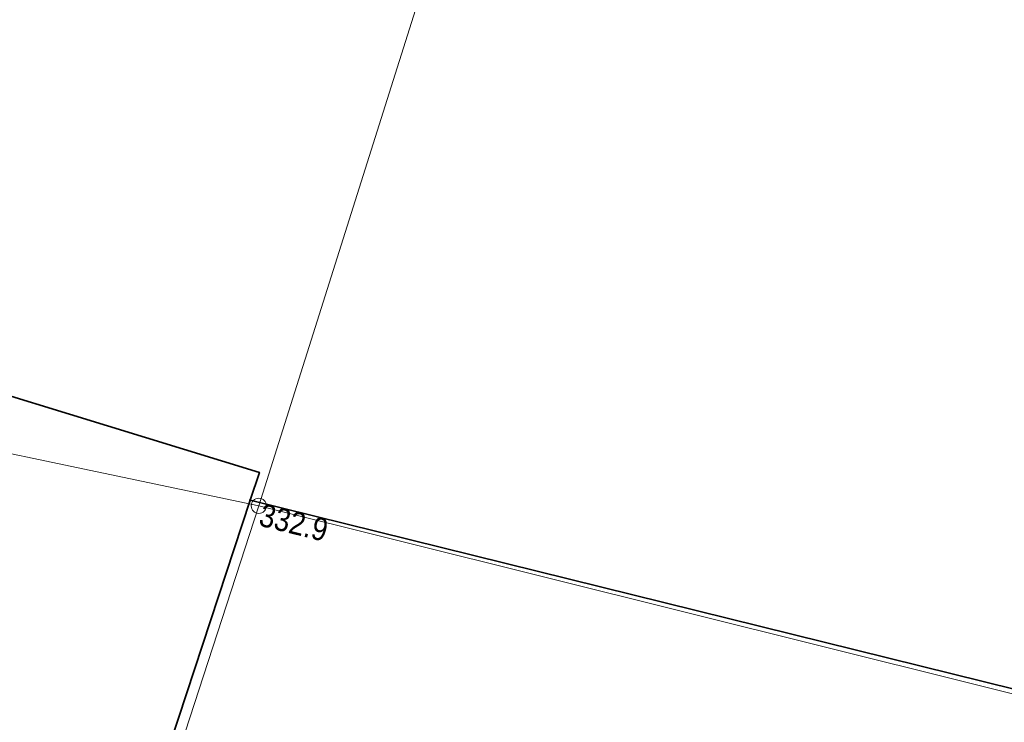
# Model space of a CAD drawing. Header units: metres. Extents: x 7423100 to 7431699, y 5527887 to 5533362.
# Tile 56 of 114: x 7428159 to 7428191, y 5529885 to 5529908. Entities that reach past the tile are written whole.
import ezdxf
from ezdxf.enums import TextEntityAlignment as Align

# ---------------------------------------------------------------- set-up
doc = ezdxf.new("R2010")
doc.units = ezdxf.units.M
doc.header["$MEASUREMENT"] = 0
doc.linetypes.add('219-500', pattern=[0])
doc.layers.get('0').update_dxf_attribs({"color": 2, "linetype": 'CONTINUOUS', "lineweight": 5})
for name, color, linetype in [('202-punkt graniczny', 7, 'CONTINUOUS'), ('217-kontur klasyfikacyjny', 7, 'CONTINUOUS'), ('218-kontur użytku gruntowego', 7, 'CONTINUOUS'), ('219-działka ewidencyjna', 7, 'CONTINUOUS'), ('ogrodzenie trwałe', 7, 'CONTINUOUS'), ('pikieta naturalna', 7, 'CONTINUOUS'), ('pikieta naturalna-Atr2', 7, 'CONTINUOUS')]:
    doc.layers.add(name, color=color, linetype=linetype)
doc.styles.get("Standard").update_dxf_attribs({"font": 'Working1250.shx', "width": 0.75})
doc.linetypes.add('902-500', pattern='A,3.75,0,[1,ksztalty.shx,S=0.5,R=0,X=0,Y=0],3.75', length=7.5)

# ---------------------------------------------------------------- blocks, each defined once
blk = doc.blocks.new('202')
at = {"color": 0, "linetype": 'Continuous', "lineweight": 0}
blk.add_circle((0, 0), 0.25, dxfattribs=at)
blk = doc.blocks.new('PW01')
at = {"linetype": 'Continuous', "lineweight": 13}
h = blk.add_hatch(color=0, dxfattribs=at)
edge = h.paths.add_edge_path()
edge.add_arc((0, 0), 0.045, 0, 360)

msp = doc.modelspace()

# ---------------------------------------------------------------- linework, layer by layer
at = {"layer": '217-kontur klasyfikacyjny', "color": 92, "linetype": 'Continuous', "lineweight": 18, "flags": 128}
for points in [[(7428159.87, 5529870.05), (7428166.97, 5529891.86)], [(7428166.97, 5529891.86), (7428208.87, 5529881.41)]]:
    msp.add_lwpolyline(points, dxfattribs=at)
at = {"layer": '218-kontur użytku gruntowego', "color": 3, "linetype": 'Continuous', "lineweight": 18, "flags": 128}
for points in [[(7428159.87, 5529870.05), (7428166.97, 5529891.86)], [(7428166.97, 5529891.86), (7428159.87, 5529870.05)], [(7428166.97, 5529891.86), (7428208.87, 5529881.41)], [(7428208.87, 5529881.41), (7428166.97, 5529891.86)]]:
    msp.add_lwpolyline(points, dxfattribs=at)
at = {"layer": '219-działka ewidencyjna', "color": 7, "linetype": '219-500', "lineweight": 18, "flags": 128}
for points in [[(7428173.1, 5529911.27), (7428166.97, 5529891.86)], [(7428166.97, 5529891.86), (7428135.94, 5529898.38)], [(7428166.97, 5529891.86), (7428159.87, 5529870.05)], [(7428166.97, 5529891.86), (7428208.87, 5529881.41)]]:
    msp.add_lwpolyline(points, dxfattribs=at)
at = {"layer": 'ogrodzenie trwałe', "color": 7, "linetype": '902-500', "lineweight": 35, "flags": 128}
for points in [[(7428113.18, 5529879.75), (7428115.06, 5529878.71), (7428129.92, 5529875.61), (7428134.77, 5529902.62), (7428152.15, 5529897.51), (7428166.99, 5529892.96), (7428166.69, 5529892.05), (7428159.64, 5529870.62)], [(7428185.97, 5529868.42), (7428190.14, 5529867.89), (7428192.42, 5529866.65), (7428202.62, 5529865.39), (7428208.58, 5529881.69), (7428166.69, 5529892.05)]]:
    msp.add_lwpolyline(points, dxfattribs=at)

# ---------------------------------------------------------------- block references
at = {"layer": '202-punkt graniczny', "color": 7, "linetype": 'Continuous', "lineweight": 18}
msp.add_blockref('202', (7428166.97, 5529891.86), dxfattribs=at)
at = {"layer": 'pikieta naturalna', "color": 7, "linetype": 'Continuous', "lineweight": 13}
msp.add_blockref('PW01', (7428166.69, 5529892.05), dxfattribs=at)

# ---------------------------------------------------------------- texts
at = {"layer": 'pikieta naturalna-Atr2', "color": 7, "width": 0.9}
msp.add_text('332.9', height=0.75, rotation=346.108, dxfattribs=at).set_placement((7428167.11, 5529891.95), align=Align.TOP_LEFT)

doc.saveas('drawing.dxf')
